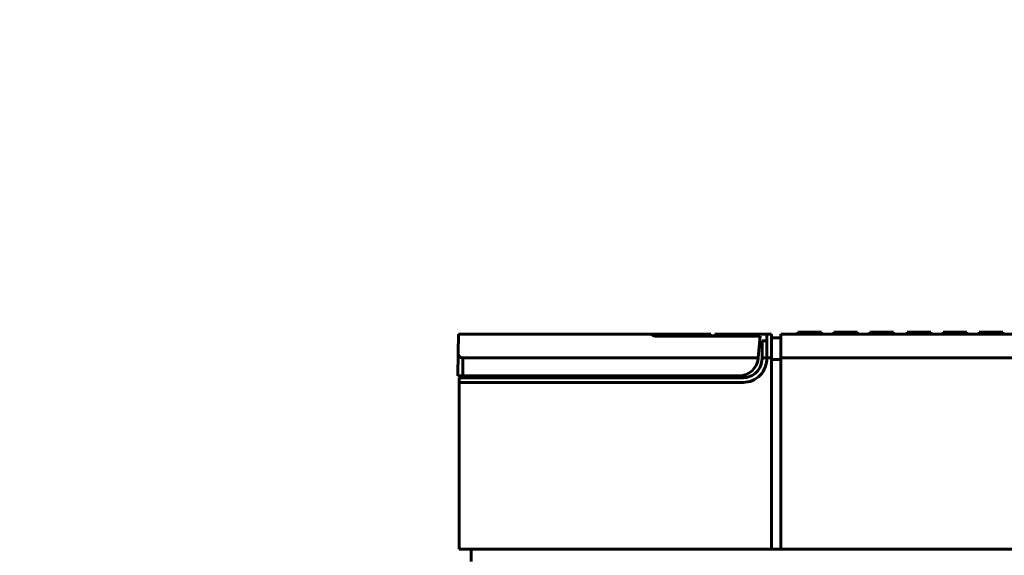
# Model space of a CAD drawing. Header units: millimetres. Extents: x 0 to 420, y 0 to 297.
# Tile 32 of 66: x 0 to 104, y 240 to 297. Entities that reach past the tile are written whole.
import ezdxf

# ---------------------------------------------------------------- set-up
doc = ezdxf.new("R2010")
doc.units = ezdxf.units.MM
doc.linetypes.add('K5LT_BASIC', pattern=[0])
doc.linetypes.add('K5LT_THIN', pattern=[0])
doc.layers.add('Системный слой', color=7, linetype='Continuous')

msp = doc.modelspace()

# ---------------------------------------------------------------- linework, layer by layer
at = {"layer": 'Системный слой', "linetype": 'K5LT_THIN', "lineweight": 18}
for p, q in [((46.295, 261.804), (46.329, 263.804)), ((46.329, 263.804), (66.695, 263.804)), ((66.695, 263.804), (67.095, 263.804))]:
    msp.add_line(p, q, dxfattribs=at)
at = {"layer": 'Системный слой', "linetype": 'K5LT_BASIC', "lineweight": 60}
for p, q in [((46.295, 261.804), (46.329, 263.804)), ((46.329, 263.804), (66.695, 263.804)), ((66.695, 263.804), (67.095, 263.804)), ((67.095, 263.804), (72.995, 263.804)), ((67.095, 263.804), (67.095, 263.604)), ((67.095, 263.604), (78.186, 263.604)), ((72.995, 263.604), (72.995, 263.804)), ((73.395, 263.804), (78.895, 263.804)), ((73.395, 263.804), (73.395, 263.694)), ((73.395, 263.694), (73.641, 263.604)), ((73.395, 263.604), (73.395, 263.694)), ((78.186, 263.604), (77.984, 261.295)), ((78.895, 263.097), (78.395, 263.097)), ((78.395, 263.097), (78.395, 261.297)), ((78.895, 263.804), (78.895, 261.304)), ((78.895, 263.804), (79.395, 263.804)), ((79.395, 263.804), (79.395, 261.304)), ((80.395, 263.404), (79.395, 263.404)), ((80.395, 263.804), (80.395, 261.304)), ((80.395, 263.804), (136.395, 263.804)), ((82.16, 264.004), (84.66, 264.004)), ((82.16, 263.804), (82.16, 264.004)), ((84.66, 263.804), (84.66, 264.004)), ((85.97, 264.004), (88.47, 264.004)), ((85.97, 263.804), (85.97, 264.004)), ((88.47, 263.804), (88.47, 264.004)), ((89.78, 264.004), (92.28, 264.004)), ((89.78, 263.804), (89.78, 264.004)), ((92.28, 263.804), (92.28, 264.004)), ((93.71, 264.004), (96.21, 264.004)), ((93.71, 263.804), (93.71, 264.004)), ((96.21, 263.804), (96.21, 264.004)), ((97.52, 264.004), (100.02, 264.004)), ((97.52, 263.804), (97.52, 264.004)), ((100.02, 263.804), (100.02, 264.004)), ((101.33, 264.004), (103.83, 264.004)), ((101.33, 263.804), (101.33, 264.004)), ((103.83, 263.804), (103.83, 264.004)), ((46.253, 259.404), (46.295, 261.804)), ((46.438, 261.445), (46.438, 261.445)), ((46.795, 261.295), (46.795, 259.404)), ((77.984, 261.295), (46.795, 261.295)), ((77.979, 261.23), (77.984, 261.295)), ((78.395, 261.204), (78.395, 261.297)), ((78.895, 261.297), (78.395, 261.297)), ((79.395, 261.304), (78.895, 261.304)), ((78.895, 261.297), (78.895, 261.304)), ((79.395, 261.304), (79.395, 241.104)), ((80.395, 261.138), (79.395, 261.138)), ((136.395, 261.304), (80.395, 261.304)), ((80.395, 261.304), (80.395, 241.104)), ((46.253, 259.404), (46.795, 259.404)), ((46.395, 259.204), (76.395, 259.204)), ((46.395, 258.704), (46.395, 259.204)), ((46.795, 259.404), (75.986, 259.404)), ((48.395, 259.204), (48.395, 259.404)), ((59.983, 259.404), (59.947, 259.204)), ((59.983, 259.404), (59.947, 259.204)), ((65.66, 259.279), (65.626, 259.404)), ((65.66, 259.404), (65.66, 259.279)), ((67.745, 259.204), (67.745, 259.404)), ((70.295, 259.404), (70.295, 259.204)), ((74.995, 259.204), (74.995, 259.404)), ((75.195, 259.404), (75.195, 259.204)), ((76.295, 259.428), (76.295, 259.404)), ((76.395, 259.204), (76.395, 259.446)), ((76.595, 259.499), (76.595, 259.214)), ((46.395, 241.104), (46.395, 258.704)), ((76.395, 258.704), (46.395, 258.704)), ((79.395, 241.104), (46.395, 241.104)), ((47.695, 241.104), (47.695, 239.804)), ((80.395, 241.104), (79.395, 241.104)), ((136.395, 241.104), (80.395, 241.104))]:
    msp.add_line(p, q, dxfattribs=at)
for points in [[(66.695, 263.804), (66.789, 263.678), (66.937, 263.604), (67.095, 263.604)], [(75.986, 259.404), (77.023, 259.404), (77.888, 260.197), (77.979, 261.23)]]:
    msp.add_open_spline(points, degree=3, dxfattribs=at)
for points, knots in [([(46.295, 261.804), (46.292, 261.67), (46.344, 261.54), (46.438, 261.445), (46.532, 261.349), (46.66, 261.295), (46.795, 261.295)], [0, 0, 0, 0, 0.3333333, 0.3333333, 0.3333333, 1, 1, 1, 1]), ([(46.295, 261.804), (46.292, 261.67), (46.344, 261.54), (46.438, 261.445), (46.532, 261.349), (46.66, 261.295), (46.795, 261.295)], [0, 0, 0, 0, 0.3333333, 0.3333333, 0.3333333, 1, 1, 1, 1]), ([(46.295, 261.804), (46.292, 261.67), (46.344, 261.54), (46.438, 261.445), (46.532, 261.349), (46.66, 261.295), (46.795, 261.295)], [0, 0, 0, 0, 0.3333333, 0.3333333, 0.3333333, 1, 1, 1, 1]), ([(46.295, 261.804), (46.292, 261.67), (46.344, 261.54), (46.438, 261.445), (46.532, 261.349), (46.66, 261.295), (46.795, 261.295)], [0, 0, 0, 0, 0.3333333, 0.3333333, 0.3333333, 1, 1, 1, 1]), ([(46.295, 261.804), (46.292, 261.67), (46.344, 261.54), (46.438, 261.445), (46.532, 261.349), (46.66, 261.295), (46.795, 261.295)], [0, 0, 0, 0, 0.3333333, 0.3333333, 0.3333333, 1, 1, 1, 1]), ([(46.295, 261.804), (46.292, 261.67), (46.344, 261.54), (46.438, 261.445), (46.532, 261.349), (46.66, 261.295), (46.795, 261.295)], [0, 0, 0, 0, 0.3333333, 0.3333333, 0.3333333, 1, 1, 1, 1]), ([(46.295, 261.804), (46.292, 261.67), (46.344, 261.54), (46.438, 261.445), (46.532, 261.349), (46.66, 261.295), (46.795, 261.295)], [0, 0, 0, 0, 0.3333333, 0.3333333, 0.3333333, 1, 1, 1, 1]), ([(46.295, 261.804), (46.292, 261.67), (46.344, 261.54), (46.438, 261.445), (46.532, 261.349), (46.66, 261.295), (46.795, 261.295)], [0, 0, 0, 0, 0.3333333, 0.3333333, 0.3333333, 1, 1, 1, 1]), ([(46.295, 261.804), (46.292, 261.67), (46.344, 261.54), (46.438, 261.445), (46.532, 261.349), (46.66, 261.295), (46.795, 261.295)], [0, 0, 0, 0, 0.3333333, 0.3333333, 0.3333333, 1, 1, 1, 1]), ([(46.295, 261.804), (46.292, 261.67), (46.344, 261.54), (46.438, 261.445), (46.532, 261.349), (46.66, 261.295), (46.795, 261.295)], [0, 0, 0, 0, 0.3333333, 0.3333333, 0.3333333, 1, 1, 1, 1]), ([(46.295, 261.804), (46.292, 261.67), (46.344, 261.54), (46.438, 261.445), (46.532, 261.349), (46.66, 261.295), (46.795, 261.295)], [0, 0, 0, 0, 0.3333333, 0.3333333, 0.3333333, 1, 1, 1, 1]), ([(46.295, 261.804), (46.292, 261.67), (46.344, 261.54), (46.438, 261.445), (46.532, 261.349), (46.66, 261.295), (46.795, 261.295)], [0, 0, 0, 0, 0.3333333, 0.3333333, 0.3333333, 1, 1, 1, 1]), ([(46.295, 261.804), (46.292, 261.67), (46.344, 261.54), (46.438, 261.445), (46.532, 261.349), (46.66, 261.295), (46.795, 261.295)], [0, 0, 0, 0, 0.3333333, 0.3333333, 0.3333333, 1, 1, 1, 1]), ([(46.295, 261.804), (46.292, 261.67), (46.344, 261.54), (46.438, 261.445), (46.532, 261.349), (46.66, 261.295), (46.795, 261.295)], [0, 0, 0, 0, 0.3333333, 0.3333333, 0.3333333, 1, 1, 1, 1]), ([(46.295, 261.804), (46.292, 261.67), (46.344, 261.54), (46.438, 261.445), (46.532, 261.349), (46.66, 261.295), (46.795, 261.295)], [0, 0, 0, 0, 0.3333333, 0.3333333, 0.3333333, 1, 1, 1, 1]), ([(46.295, 261.804), (46.292, 261.67), (46.344, 261.54), (46.438, 261.445), (46.532, 261.349), (46.66, 261.295), (46.795, 261.295)], [0, 0, 0, 0, 0.3333333, 0.3333333, 0.3333333, 1, 1, 1, 1]), ([(46.295, 261.804), (46.292, 261.67), (46.344, 261.54), (46.438, 261.445), (46.532, 261.349), (46.66, 261.295), (46.795, 261.295)], [0, 0, 0, 0, 0.3333333, 0.3333333, 0.3333333, 1, 1, 1, 1]), ([(46.295, 261.804), (46.292, 261.67), (46.344, 261.54), (46.438, 261.445), (46.532, 261.349), (46.66, 261.295), (46.795, 261.295)], [0, 0, 0, 0, 0.3333333, 0.3333333, 0.3333333, 1, 1, 1, 1]), ([(46.295, 261.804), (46.292, 261.67), (46.344, 261.54), (46.438, 261.445), (46.532, 261.349), (46.66, 261.295), (46.795, 261.295)], [0, 0, 0, 0, 0.3333333, 0.3333333, 0.3333333, 1, 1, 1, 1]), ([(46.295, 261.804), (46.292, 261.67), (46.344, 261.54), (46.438, 261.445), (46.532, 261.349), (46.66, 261.295), (46.795, 261.295)], [0, 0, 0, 0, 0.3333333, 0.3333333, 0.3333333, 1, 1, 1, 1]), ([(46.295, 261.804), (46.292, 261.67), (46.344, 261.54), (46.438, 261.445), (46.532, 261.349), (46.66, 261.295), (46.795, 261.295)], [0, 0, 0, 0, 0.3333333, 0.3333333, 0.3333333, 1, 1, 1, 1]), ([(76.395, 258.704), (77.075, 258.703), (77.727, 258.98), (78.199, 259.471), (78.67, 259.962), (78.922, 260.624), (78.895, 261.304)], [0, 0, 0, 0, 0.3333333, 0.3333333, 0.3333333, 1, 1, 1, 1]), ([(76.395, 259.204), (76.925, 259.204), (77.434, 259.415), (77.809, 259.79), (78.184, 260.165), (78.395, 260.674), (78.395, 261.204)], [0, 0, 0, 0, 0.3333333, 0.3333333, 0.3333333, 1, 1, 1, 1]), ([(65.626, 259.404), (65.634, 259.373), (65.643, 259.342), (65.649, 259.317), (65.652, 259.306), (65.655, 259.296), (65.657, 259.289), (65.658, 259.286), (65.659, 259.283), (65.659, 259.282), (65.659, 259.28), (65.66, 259.28), (65.66, 259.279)], [0, 0, 0, 0, 0.2, 0.2, 0.2, 0.4, 0.4, 0.4, 0.6, 0.6, 0.6, 1, 1, 1, 1])]:
    msp.add_open_spline(points, degree=3, knots=knots, dxfattribs=at)

doc.saveas('drawing.dxf')
